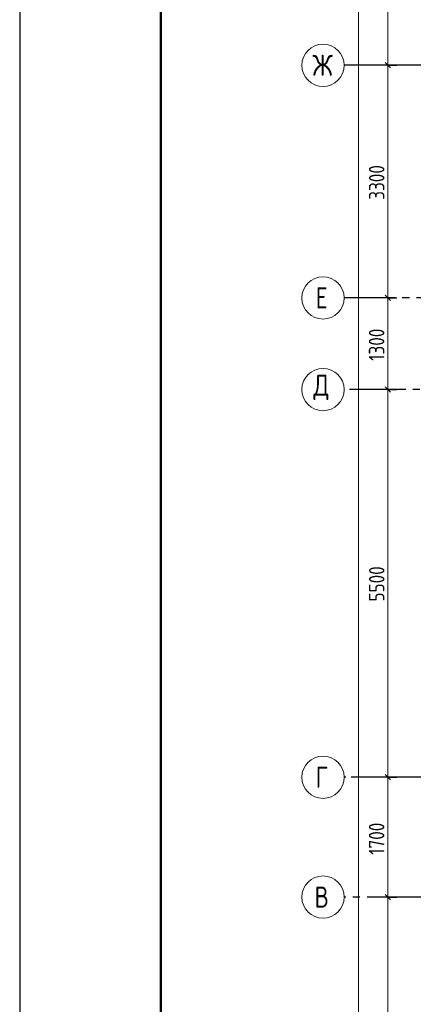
# Model space of a CAD drawing. Header units: millimetres. Extents: x 0 to 43617, y 0 to 59400.
# Tile 2 of 29: x 0 to 5580, y 15809 to 29777. Entities that reach past the tile are written whole.
import ezdxf

# ---------------------------------------------------------------- set-up
doc = ezdxf.new("R2010")
doc.units = ezdxf.units.MM
doc.linetypes.add('______5', pattern=[1100, 800, -100, 100, -100])
doc.layers.add('Standard', color=7, linetype='Continuous', lineweight=25)
doc.layers.add('Оси', color=40, linetype='______5', lineweight=18)
doc.styles.add('GOST 2.304-81', font='txt')
doc.styles.add('ISOCPEUR', font='txt')

msp = doc.modelspace()

# ---------------------------------------------------------------- linework, layer by layer
at = {"layer": 'Standard', "color": 7, "linetype": 'Continuous', "lineweight": 13, "transparency": 33554687}
for p, q in [((5221, 29130), (5221, 32430)), ((5221, 25830), (5221, 29130)), ((5221, 24530), (5221, 25830)), ((5221, 19030), (5221, 24530)), ((5221, 17330), (5221, 19030))]:
    msp.add_line(p, q, dxfattribs=at)
at = {"layer": 'Standard', "color": 251, "linetype": 'Continuous', "lineweight": -3, "true_color": 0x656565, "transparency": 33554687}
for p, q in [((5221, 29130), (5096, 29130)), ((5221, 29130), (5346, 29130)), ((5221, 25830), (5096, 25830)), ((5221, 25830), (5346, 25830)), ((5221, 24530), (5096, 24530)), ((5221, 24530), (5346, 24530)), ((5221, 24530), (5221, 24530)), ((5221, 19030), (5096, 19030)), ((5221, 19030), (5346, 19030)), ((5221, 17330), (5096, 17330)), ((5221, 17330), (5346, 17330)), ((5221, 17330), (5221, 17330))]:
    msp.add_line(p, q, dxfattribs=at)
at = {"layer": 'Standard', "color": 7, "linetype": 'Continuous', "lineweight": 25, "transparency": 33554687}
for p, q in [((5258, 29093), (5183, 29168)), ((5258, 25793), (5183, 25868)), ((5258, 24493), (5183, 24568)), ((5258, 18993), (5183, 19068)), ((5258, 17293), (5183, 17368))]:
    msp.add_line(p, q, dxfattribs=at)
at = {"layer": 'Standard', "color": 7, "linetype": 'Continuous', "lineweight": 13, "transparency": 33554687}
msp.add_lwpolyline([(0, 0), (42000, 0), (42000, 59400), (0, 59400), (0, 0)], close=True, dxfattribs=at)
for points in [[(42000, 59400), (0, 59400), (0, 0), (42000, 0), (42000, 59400)], [(42000, 59400), (0, 59400), (0, 0), (42000, 0), (42000, 59400)], [(4802, 10630), (4802, 33448), (4802, 33448), (4802, 57120)], [(5221, 11830), (5221, 15087), (5221, 15087), (5221, 17330)]]:
    msp.add_lwpolyline(points, dxfattribs=at)
at = {"layer": 'Standard', "color": 7, "linetype": 'Continuous', "lineweight": 25, "transparency": 33554687}
msp.add_lwpolyline([(42000, 59400), (0, 59400), (0, 0), (42000, 0), (42000, 59400)], dxfattribs=at)
at = {"layer": 'Standard', "color": 7, "linetype": 'Continuous', "lineweight": 50, "transparency": 33554687}
msp.add_lwpolyline([(2000, 58900), (41500, 58900), (41500, 500), (2000, 500), (2000, 58900)], close=True, dxfattribs=at)
at = {"layer": 'Standard', "color": 251, "linetype": 'Continuous', "lineweight": -3, "true_color": 0x656565, "transparency": 33554687}
for points in [[(5221, 29130), (5204, 29130), (5204, 29130), (5204, 29130), (5204, 29130), (5204, 29130), (5204, 29130), (5204, 29130), (5204, 29130), (5204, 29130), (5204, 29130), (5204, 29130), (5204, 29130), (5204, 29130), (5204, 29130), (5204, 29130), (5204, 29130), (4700, 29130)], [(5221, 25830), (5204, 25830), (5204, 25830), (5204, 25830), (5204, 25830), (5204, 25830), (5204, 25830), (5204, 25830), (5204, 25830), (5204, 25830), (5204, 25830), (5204, 25830), (5204, 25830), (5204, 25830), (5204, 25830), (5204, 25830), (5204, 25830), (5204, 25830), (5204, 25830), (4700, 25830)], [(5221, 19030), (5204, 19030), (5204, 19030), (5204, 19030), (5204, 19030), (5204, 19030), (5204, 19030), (5204, 19030), (5204, 19030), (5204, 19030), (5204, 19030), (5204, 19030), (5204, 19030), (5204, 19030), (5204, 19030), (5204, 19030), (5204, 19030), (5204, 19030), (5204, 19030), (5204, 19030), (5204, 19030), (5204, 19030), (5204, 19030), (4700, 19030)]]:
    msp.add_lwpolyline(points, dxfattribs=at)
at = {"layer": 'Оси', "color": 8, "linetype": '______5', "lineweight": -3, "transparency": 33554687}
for p, q in [((22354, 29130), (4600, 29130)), ((29524, 25830), (4600, 25830)), ((34074, 24530), (4600, 24530)), ((34074, 24530), (4600, 24530)), ((33224, 19030), (4600, 19030)), ((33224, 17330), (4600, 17330))]:
    msp.add_line(p, q, dxfattribs=at)
at = {"layer": 'Оси', "color": 7, "linetype": 'Continuous', "lineweight": 13, "transparency": 33554687}
for centre in [(4300, 29130), (4300, 25830), (4300, 24530), (4300, 24530), (4300, 19030), (4300, 17330)]:
    msp.add_circle(centre, 300, dxfattribs=at)

# ---------------------------------------------------------------- texts
at = {"layer": 'Standard', "color": 7, "linetype": 'Continuous', "lineweight": 25, "transparency": 33554687, "char_height": 220, "attachment_point": 7, "rotation": 90, "style": 'GOST 2.304-81'}
for s, insert, width in [('3300', (5171, 27222), 641.48), ('1300', (5170, 24938), 610.16), ('5500', (5171, 21522), 641.48), ('1700', (5170, 17930), 625.73)]:
    msp.add_mtext(s, dxfattribs=dict(at, insert=insert, width=width))
at = {"layer": 'Оси', "color": 7, "linetype": 'Continuous', "lineweight": 25, "transparency": 33554687, "char_height": 300, "attachment_point": 7, "style": 'ISOCPEUR'}
for s, insert, width in [('\\W0.83;Ж', (4150, 28980), 425), ('\\W0.78;Е', (4195, 25680), 326.41), ('\\W0.82;Д', (4165, 24380), 392.65), ('\\W0.78;Г', (4195, 18880), 326.41), ('\\W0.80;В', (4180, 17180), 359.83)]:
    msp.add_mtext(s, dxfattribs=dict(at, insert=insert, width=width))

doc.saveas('drawing.dxf')
